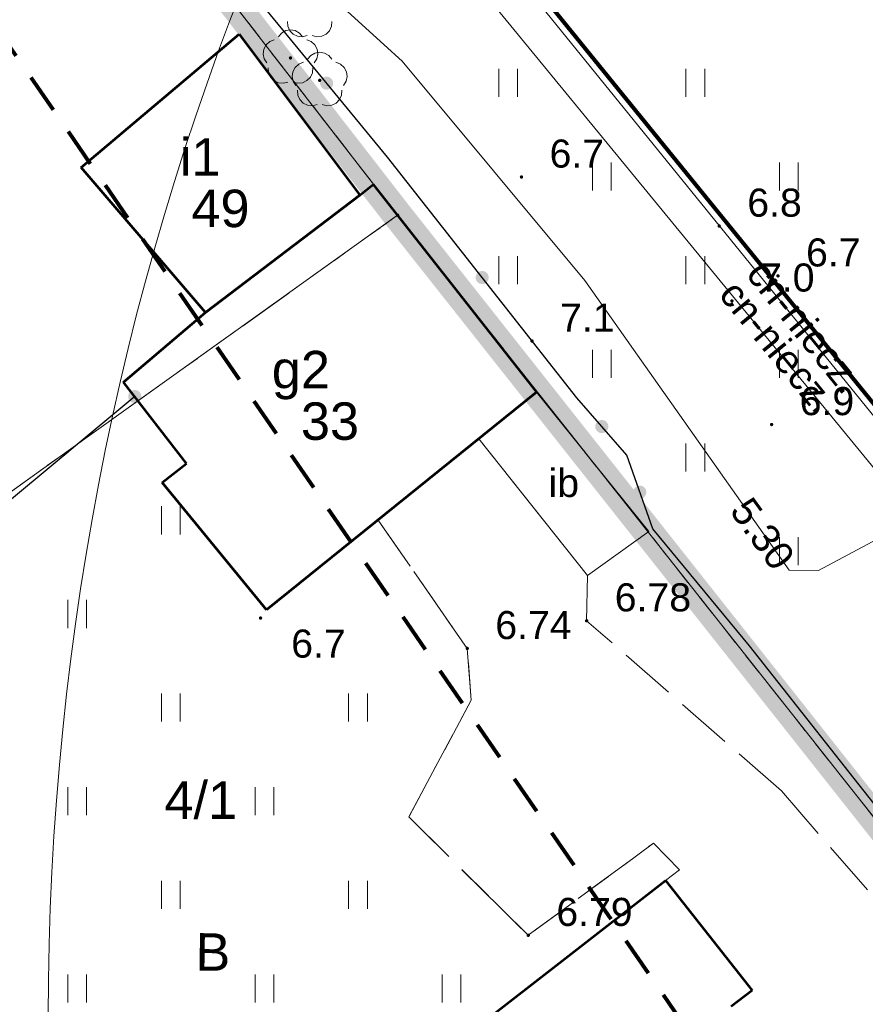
# Model space of a CAD drawing. Extents: x 5474185 to 5474933, y 5916077 to 5916824.
# Tile 148 of 256: x 5474605 to 5474628, y 5916237 to 5916264. Entities that reach past the tile are written whole.
import ezdxf
from ezdxf.enums import TextEntityAlignment as Align

# ---------------------------------------------------------------- set-up
doc = ezdxf.new("R2010")
doc.units = 0
for name, pattern in [('216-500', [2.5, 1.5, -1]), ('DASHDOT', [1, 0.5, -0.25, 0, -0.25]), ('PRZER1-1', [1, 0.5, -0.5]), ('PRZER2-1', [1.5, 1, -0.5]), ('PRZER3-1', [2, 1.5, -0.5])]:
    doc.linetypes.add(name, pattern=pattern)
doc.layers.add('1-GRAN', color=5, linetype='DASHDOT')
for name, color, linetype, lineweight in [('GEPPGD', 253, 'CONTINUOUS', 18), ('GESBZO', 253, 'CONTINUOUS', 50), ('GESBZO_O', 253, 'CONTINUOUS', 50), ('GESDZI', 253, 'CONTINUOUS', 18), ('GESDZI_O', 253, 'CONTINUOUS', 18), ('GESKKL', 253, 'CONTINUOUS', 18), ('GESUZY', 253, 'CONTINUOUS', 18), ('GESUZY_O', 253, 'CONTINUOUS', 18), ('GSLKOG', 253, 'CONTINUOUS', 35), ('GSPRDL', 253, 'CONTINUOUS', 18), ('GSPWPN', 253, 'CONTINUOUS', 13), ('GSPWPN_O', 253, 'CONTINUOUS', 13), ('GSPWPS', 253, 'CONTINUOUS', 13), ('GSPWPS_O', 253, 'CONTINUOUS', 13), ('GSSIIN', 253, 'CONTINUOUS', 18), ('GSSIIN_O', 253, 'CONTINUOUS', 18), ('GSSKOA', 253, 'CONTINUOUS', 18), ('GSSUTR', 254, 'CONTINUOUS', 18), ('GULCPR', 254, 'CONTINUOUS', 18), ('GULCPR_O', 254, 'CONTINUOUS', 18), ('GULGPR', 254, 'CONTINUOUS', 18), ('GUPPRZ_O', 40, 'CONTINUOUS', 18), ('IS HP zasięg', 251, 'CONTINUOUS', 20), ('IS w', 4, 'CONTINUOUS', 60), ('Sieć wodociągowa', 253, 'CONTINUOUS', 40)]:
    doc.layers.add(name, color=color, linetype=linetype, lineweight=lineweight)
doc.styles.add('Arial', font='arial.ttf')

msp = doc.modelspace()

# ---------------------------------------------------------------- hatches: boundary and pattern name
at = {"layer": 'GEPPGD'}
msp.add_hatch(color=256, dxfattribs=at).paths.add_polyline_path([(5474615.29, 5916258.255), (5474615.276094, 5916258.257202), (5474615.26355, 5916258.263594), (5474615.253594, 5916258.27355), (5474615.247202, 5916258.286094), (5474615.245, 5916258.3), (5474615.247202, 5916258.313906), (5474615.253594, 5916258.32645), (5474615.26355, 5916258.336406), (5474615.276094, 5916258.342798), (5474615.29, 5916258.345), (5474615.303906, 5916258.342798), (5474615.31645, 5916258.336406), (5474615.326406, 5916258.32645), (5474615.332798, 5916258.313906), (5474615.335, 5916258.3), (5474615.332798, 5916258.286094), (5474615.326406, 5916258.27355), (5474615.31645, 5916258.263594), (5474615.303906, 5916258.257202)])
at = {"layer": 'GSLKOG'}
for points in [[(5474613.378066, 5916261.650821), (5474613.333563, 5916261.661139), (5474613.293245, 5916261.682624), (5474613.259863, 5916261.713811), (5474613.23569, 5916261.752576), (5474613.222374, 5916261.796277), (5474613.220821, 5916261.841934), (5474613.231139, 5916261.886437), (5474613.252624, 5916261.926755), (5474613.283811, 5916261.960137), (5474613.322576, 5916261.98431), (5474613.366277, 5916261.997626), (5474613.411934, 5916261.999179), (5474613.456437, 5916261.988861), (5474613.496755, 5916261.967376), (5474613.530137, 5916261.936189), (5474613.55431, 5916261.897424), (5474613.567626, 5916261.853723), (5474613.569179, 5916261.808066), (5474613.558861, 5916261.763563), (5474613.537376, 5916261.723245), (5474613.506189, 5916261.689863), (5474613.467424, 5916261.66569), (5474613.423723, 5916261.652374)], [(5474613.378066, 5916261.650821), (5474613.333563, 5916261.661139), (5474613.293245, 5916261.682624), (5474613.259863, 5916261.713811), (5474613.23569, 5916261.752576), (5474613.222374, 5916261.796277), (5474613.220821, 5916261.841934), (5474613.231139, 5916261.886437), (5474613.252624, 5916261.926755), (5474613.283811, 5916261.960137), (5474613.322576, 5916261.98431), (5474613.366277, 5916261.997626), (5474613.411934, 5916261.999179), (5474613.456437, 5916261.988861), (5474613.496755, 5916261.967376), (5474613.530137, 5916261.936189), (5474613.55431, 5916261.897424), (5474613.567626, 5916261.853723), (5474613.569179, 5916261.808066), (5474613.558861, 5916261.763563), (5474613.537376, 5916261.723245), (5474613.506189, 5916261.689863), (5474613.467424, 5916261.66569), (5474613.423723, 5916261.652374)], [(5474617.529281, 5916256.46123), (5474617.485012, 5916256.472515), (5474617.445172, 5916256.494871), (5474617.412476, 5916256.526777), (5474617.389152, 5916256.566059), (5474617.37679, 5916256.610039), (5474617.37623, 5916256.655719), (5474617.387515, 5916256.699988), (5474617.409871, 5916256.739828), (5474617.441777, 5916256.772524), (5474617.481059, 5916256.795848), (5474617.525039, 5916256.80821), (5474617.570719, 5916256.80877), (5474617.614988, 5916256.797485), (5474617.654828, 5916256.775129), (5474617.687524, 5916256.743223), (5474617.710848, 5916256.703941), (5474617.72321, 5916256.659961), (5474617.72377, 5916256.614281), (5474617.712485, 5916256.570012), (5474617.690129, 5916256.530172), (5474617.658223, 5916256.497476), (5474617.618941, 5916256.474152), (5474617.574961, 5916256.46179)], [(5474617.529281, 5916256.46123), (5474617.485012, 5916256.472515), (5474617.445172, 5916256.494871), (5474617.412476, 5916256.526777), (5474617.389152, 5916256.566059), (5474617.37679, 5916256.610039), (5474617.37623, 5916256.655719), (5474617.387515, 5916256.699988), (5474617.409871, 5916256.739828), (5474617.441777, 5916256.772524), (5474617.481059, 5916256.795848), (5474617.525039, 5916256.80821), (5474617.570719, 5916256.80877), (5474617.614988, 5916256.797485), (5474617.654828, 5916256.775129), (5474617.687524, 5916256.743223), (5474617.710848, 5916256.703941), (5474617.72321, 5916256.659961), (5474617.72377, 5916256.614281), (5474617.712485, 5916256.570012), (5474617.690129, 5916256.530172), (5474617.658223, 5916256.497476), (5474617.618941, 5916256.474152), (5474617.574961, 5916256.46179)], [(5474608.254048, 5916253.285728), (5474608.209487, 5916253.295796), (5474608.169049, 5916253.317053), (5474608.135492, 5916253.348051), (5474608.111101, 5916253.386679), (5474608.097538, 5916253.430304), (5474608.095728, 5916253.475952), (5474608.105796, 5916253.520513), (5474608.127053, 5916253.560951), (5474608.158051, 5916253.594508), (5474608.196679, 5916253.618899), (5474608.240304, 5916253.632462), (5474608.285952, 5916253.634272), (5474608.330513, 5916253.624204), (5474608.370951, 5916253.602947), (5474608.404508, 5916253.571949), (5474608.428899, 5916253.533321), (5474608.442462, 5916253.489696), (5474608.444272, 5916253.444048), (5474608.434204, 5916253.399487), (5474608.412947, 5916253.359049), (5474608.381949, 5916253.325492), (5474608.343321, 5916253.301101), (5474608.299696, 5916253.287538)], [(5474620.732792, 5916252.480426), (5474620.688025, 5916252.489535), (5474620.647141, 5916252.509919), (5474620.612925, 5916252.54019), (5474620.587711, 5916252.578285), (5474620.573215, 5916252.621609), (5474620.570426, 5916252.667208), (5474620.579535, 5916252.711975), (5474620.599919, 5916252.752859), (5474620.63019, 5916252.787075), (5474620.668285, 5916252.812289), (5474620.711609, 5916252.826785), (5474620.757208, 5916252.829574), (5474620.801975, 5916252.820465), (5474620.842859, 5916252.800081), (5474620.877075, 5916252.76981), (5474620.902289, 5916252.731715), (5474620.916785, 5916252.688391), (5474620.919574, 5916252.642792), (5474620.910465, 5916252.598025), (5474620.890081, 5916252.557141), (5474620.85981, 5916252.522925), (5474620.821715, 5916252.497711), (5474620.778391, 5916252.483215)], [(5474620.732792, 5916252.480426), (5474620.688025, 5916252.489535), (5474620.647141, 5916252.509919), (5474620.612925, 5916252.54019), (5474620.587711, 5916252.578285), (5474620.573215, 5916252.621609), (5474620.570426, 5916252.667208), (5474620.579535, 5916252.711975), (5474620.599919, 5916252.752859), (5474620.63019, 5916252.787075), (5474620.668285, 5916252.812289), (5474620.711609, 5916252.826785), (5474620.757208, 5916252.829574), (5474620.801975, 5916252.820465), (5474620.842859, 5916252.800081), (5474620.877075, 5916252.76981), (5474620.902289, 5916252.731715), (5474620.916785, 5916252.688391), (5474620.919574, 5916252.642792), (5474620.910465, 5916252.598025), (5474620.890081, 5916252.557141), (5474620.85981, 5916252.522925), (5474620.821715, 5916252.497711), (5474620.778391, 5916252.483215)], [(5474621.773918, 5916250.730554), (5474621.728294, 5916250.732897), (5474621.68483, 5916250.746966), (5474621.64649, 5916250.771807), (5474621.615885, 5916250.805724), (5474621.595101, 5916250.846406), (5474621.585554, 5916250.891082), (5474621.587897, 5916250.936706), (5474621.601966, 5916250.98017), (5474621.626807, 5916251.01851), (5474621.660724, 5916251.049115), (5474621.701406, 5916251.069899), (5474621.746082, 5916251.079446), (5474621.791706, 5916251.077103), (5474621.83517, 5916251.063034), (5474621.87351, 5916251.038193), (5474621.904115, 5916251.004276), (5474621.924899, 5916250.963594), (5474621.934446, 5916250.918918), (5474621.932103, 5916250.873294), (5474621.918034, 5916250.82983), (5474621.893193, 5916250.79149), (5474621.859276, 5916250.760885), (5474621.818594, 5916250.740101)], [(5474621.773918, 5916250.730554), (5474621.728294, 5916250.732897), (5474621.68483, 5916250.746966), (5474621.64649, 5916250.771807), (5474621.615885, 5916250.805724), (5474621.595101, 5916250.846406), (5474621.585554, 5916250.891082), (5474621.587897, 5916250.936706), (5474621.601966, 5916250.98017), (5474621.626807, 5916251.01851), (5474621.660724, 5916251.049115), (5474621.701406, 5916251.069899), (5474621.746082, 5916251.079446), (5474621.791706, 5916251.077103), (5474621.83517, 5916251.063034), (5474621.87351, 5916251.038193), (5474621.904115, 5916251.004276), (5474621.924899, 5916250.963594), (5474621.934446, 5916250.918918), (5474621.932103, 5916250.873294), (5474621.918034, 5916250.82983), (5474621.893193, 5916250.79149), (5474621.859276, 5916250.760885), (5474621.818594, 5916250.740101)], [(5474623.383495, 5916248.18578), (5474623.338966, 5916248.195989), (5474623.298596, 5916248.217374), (5474623.265137, 5916248.248479), (5474623.240869, 5916248.287184), (5474623.227445, 5916248.330851), (5474623.22578, 5916248.376505), (5474623.235989, 5916248.421034), (5474623.257374, 5916248.461404), (5474623.288479, 5916248.494863), (5474623.327184, 5916248.519131), (5474623.370851, 5916248.532555), (5474623.416505, 5916248.53422), (5474623.461034, 5916248.524011), (5474623.501404, 5916248.502626), (5474623.534863, 5916248.471521), (5474623.559131, 5916248.432816), (5474623.572555, 5916248.389149), (5474623.57422, 5916248.343495), (5474623.564011, 5916248.298966), (5474623.542626, 5916248.258596), (5474623.511521, 5916248.225137), (5474623.472816, 5916248.200869), (5474623.429149, 5916248.187445)], [(5474623.383495, 5916248.18578), (5474623.338966, 5916248.195989), (5474623.298596, 5916248.217374), (5474623.265137, 5916248.248479), (5474623.240869, 5916248.287184), (5474623.227445, 5916248.330851), (5474623.22578, 5916248.376505), (5474623.235989, 5916248.421034), (5474623.257374, 5916248.461404), (5474623.288479, 5916248.494863), (5474623.327184, 5916248.519131), (5474623.370851, 5916248.532555), (5474623.416505, 5916248.53422), (5474623.461034, 5916248.524011), (5474623.501404, 5916248.502626), (5474623.534863, 5916248.471521), (5474623.559131, 5916248.432816), (5474623.572555, 5916248.389149), (5474623.57422, 5916248.343495), (5474623.564011, 5916248.298966), (5474623.542626, 5916248.258596), (5474623.511521, 5916248.225137), (5474623.472816, 5916248.200869), (5474623.429149, 5916248.187445)], [(5474627.373001, 5916243.196297), (5474627.328724, 5916243.207546), (5474627.288866, 5916243.229871), (5474627.256144, 5916243.26175), (5474627.232789, 5916243.301013), (5474627.220391, 5916243.344983), (5474627.219795, 5916243.390663), (5474627.231044, 5916243.434941), (5474627.253369, 5916243.474799), (5474627.285249, 5916243.507521), (5474627.324511, 5916243.530876), (5474627.368481, 5916243.543274), (5474627.414161, 5916243.543869), (5474627.458439, 5916243.532621), (5474627.498297, 5916243.510296), (5474627.531019, 5916243.478416), (5474627.554374, 5916243.439154), (5474627.566772, 5916243.395183), (5474627.567368, 5916243.349503), (5474627.556119, 5916243.305226), (5474627.533794, 5916243.265368), (5474627.501914, 5916243.232646), (5474627.462652, 5916243.209291), (5474627.418682, 5916243.196893)], [(5474627.373001, 5916243.196297), (5474627.328724, 5916243.207546), (5474627.288866, 5916243.229871), (5474627.256144, 5916243.26175), (5474627.232789, 5916243.301013), (5474627.220391, 5916243.344983), (5474627.219795, 5916243.390663), (5474627.231044, 5916243.434941), (5474627.253369, 5916243.474799), (5474627.285249, 5916243.507521), (5474627.324511, 5916243.530876), (5474627.368481, 5916243.543274), (5474627.414161, 5916243.543869), (5474627.458439, 5916243.532621), (5474627.498297, 5916243.510296), (5474627.531019, 5916243.478416), (5474627.554374, 5916243.439154), (5474627.566772, 5916243.395183), (5474627.567368, 5916243.349503), (5474627.556119, 5916243.305226), (5474627.533794, 5916243.265368), (5474627.501914, 5916243.232646), (5474627.462652, 5916243.209291), (5474627.418682, 5916243.196893)]]:
    msp.add_hatch(color=256, dxfattribs=at).paths.add_polyline_path(points)
at = {"layer": 'GSPRDL'}
for points in [[(5474612.43, 5916262.455), (5474612.416094, 5916262.457202), (5474612.40355, 5916262.463594), (5474612.393594, 5916262.47355), (5474612.387202, 5916262.486094), (5474612.385, 5916262.5), (5474612.387202, 5916262.513906), (5474612.393594, 5916262.52645), (5474612.40355, 5916262.536406), (5474612.416094, 5916262.542798), (5474612.43, 5916262.545), (5474612.443906, 5916262.542798), (5474612.45645, 5916262.536406), (5474612.466406, 5916262.52645), (5474612.472798, 5916262.513906), (5474612.475, 5916262.5), (5474612.472798, 5916262.486094), (5474612.466406, 5916262.47355), (5474612.45645, 5916262.463594), (5474612.443906, 5916262.457202)], [(5474613.21, 5916261.855), (5474613.196094, 5916261.857202), (5474613.18355, 5916261.863594), (5474613.173594, 5916261.87355), (5474613.167202, 5916261.886094), (5474613.165, 5916261.9), (5474613.167202, 5916261.913906), (5474613.173594, 5916261.92645), (5474613.18355, 5916261.936406), (5474613.196094, 5916261.942798), (5474613.21, 5916261.945), (5474613.223906, 5916261.942798), (5474613.23645, 5916261.936406), (5474613.246406, 5916261.92645), (5474613.252798, 5916261.913906), (5474613.255, 5916261.9), (5474613.252798, 5916261.886094), (5474613.246406, 5916261.87355), (5474613.23645, 5916261.863594), (5474613.223906, 5916261.857202)]]:
    msp.add_hatch(color=256, dxfattribs=at).paths.add_polyline_path(points)
at = {"layer": 'GSPWPN'}
for points in [[(5474618.6, 5916259.275), (5474618.588353, 5916259.276533), (5474618.5775, 5916259.281029), (5474618.56818, 5916259.28818), (5474618.561029, 5916259.2975), (5474618.556533, 5916259.308353), (5474618.555, 5916259.32), (5474618.556533, 5916259.331647), (5474618.561029, 5916259.3425), (5474618.56818, 5916259.35182), (5474618.5775, 5916259.358971), (5474618.588353, 5916259.363467), (5474618.6, 5916259.365), (5474618.611647, 5916259.363467), (5474618.6225, 5916259.358971), (5474618.63182, 5916259.35182), (5474618.638971, 5916259.3425), (5474618.643467, 5916259.331647), (5474618.645, 5916259.32), (5474618.643467, 5916259.308353), (5474618.638971, 5916259.2975), (5474618.63182, 5916259.28818), (5474618.6225, 5916259.281029), (5474618.611647, 5916259.276533)], [(5474623.88, 5916257.965), (5474623.868353, 5916257.966533), (5474623.8575, 5916257.971029), (5474623.84818, 5916257.97818), (5474623.841029, 5916257.9875), (5474623.836533, 5916257.998353), (5474623.835, 5916258.01), (5474623.836533, 5916258.021647), (5474623.841029, 5916258.0325), (5474623.84818, 5916258.04182), (5474623.8575, 5916258.048971), (5474623.868353, 5916258.053467), (5474623.88, 5916258.055), (5474623.891647, 5916258.053467), (5474623.9025, 5916258.048971), (5474623.91182, 5916258.04182), (5474623.918971, 5916258.0325), (5474623.923467, 5916258.021647), (5474623.925, 5916258.01), (5474623.923467, 5916257.998353), (5474623.918971, 5916257.9875), (5474623.91182, 5916257.97818), (5474623.9025, 5916257.971029), (5474623.891647, 5916257.966533)], [(5474625.45, 5916256.635), (5474625.438353, 5916256.636533), (5474625.4275, 5916256.641029), (5474625.41818, 5916256.64818), (5474625.411029, 5916256.6575), (5474625.406533, 5916256.668353), (5474625.405, 5916256.68), (5474625.406533, 5916256.691647), (5474625.411029, 5916256.7025), (5474625.41818, 5916256.71182), (5474625.4275, 5916256.718971), (5474625.438353, 5916256.723467), (5474625.45, 5916256.725), (5474625.461647, 5916256.723467), (5474625.4725, 5916256.718971), (5474625.48182, 5916256.71182), (5474625.488971, 5916256.7025), (5474625.493467, 5916256.691647), (5474625.495, 5916256.68), (5474625.493467, 5916256.668353), (5474625.488971, 5916256.6575), (5474625.48182, 5916256.64818), (5474625.4725, 5916256.641029), (5474625.461647, 5916256.636533)], [(5474624.22, 5916255.965), (5474624.208353, 5916255.966533), (5474624.1975, 5916255.971029), (5474624.18818, 5916255.97818), (5474624.181029, 5916255.9875), (5474624.176533, 5916255.998353), (5474624.175, 5916256.01), (5474624.176533, 5916256.021647), (5474624.181029, 5916256.0325), (5474624.18818, 5916256.04182), (5474624.1975, 5916256.048971), (5474624.208353, 5916256.053467), (5474624.22, 5916256.055), (5474624.231647, 5916256.053467), (5474624.2425, 5916256.048971), (5474624.25182, 5916256.04182), (5474624.258971, 5916256.0325), (5474624.263467, 5916256.021647), (5474624.265, 5916256.01), (5474624.263467, 5916255.998353), (5474624.258971, 5916255.9875), (5474624.25182, 5916255.97818), (5474624.2425, 5916255.971029), (5474624.231647, 5916255.966533)], [(5474618.88, 5916254.895), (5474618.868353, 5916254.896533), (5474618.8575, 5916254.901029), (5474618.84818, 5916254.90818), (5474618.841029, 5916254.9175), (5474618.836533, 5916254.928353), (5474618.835, 5916254.94), (5474618.836533, 5916254.951647), (5474618.841029, 5916254.9625), (5474618.84818, 5916254.97182), (5474618.8575, 5916254.978971), (5474618.868353, 5916254.983467), (5474618.88, 5916254.985), (5474618.891647, 5916254.983467), (5474618.9025, 5916254.978971), (5474618.91182, 5916254.97182), (5474618.918971, 5916254.9625), (5474618.923467, 5916254.951647), (5474618.925, 5916254.94), (5474618.923467, 5916254.928353), (5474618.918971, 5916254.9175), (5474618.91182, 5916254.90818), (5474618.9025, 5916254.901029), (5474618.891647, 5916254.896533)], [(5474625.28, 5916252.665), (5474625.268353, 5916252.666533), (5474625.2575, 5916252.671029), (5474625.24818, 5916252.67818), (5474625.241029, 5916252.6875), (5474625.236533, 5916252.698353), (5474625.235, 5916252.71), (5474625.236533, 5916252.721647), (5474625.241029, 5916252.7325), (5474625.24818, 5916252.74182), (5474625.2575, 5916252.748971), (5474625.268353, 5916252.753467), (5474625.28, 5916252.755), (5474625.291647, 5916252.753467), (5474625.3025, 5916252.748971), (5474625.31182, 5916252.74182), (5474625.318971, 5916252.7325), (5474625.323467, 5916252.721647), (5474625.325, 5916252.71), (5474625.323467, 5916252.698353), (5474625.318971, 5916252.6875), (5474625.31182, 5916252.67818), (5474625.3025, 5916252.671029), (5474625.291647, 5916252.666533)], [(5474611.63, 5916247.495), (5474611.618353, 5916247.496533), (5474611.6075, 5916247.501029), (5474611.59818, 5916247.50818), (5474611.591029, 5916247.5175), (5474611.586533, 5916247.528353), (5474611.585, 5916247.54), (5474611.586533, 5916247.551647), (5474611.591029, 5916247.5625), (5474611.59818, 5916247.57182), (5474611.6075, 5916247.578971), (5474611.618353, 5916247.583467), (5474611.63, 5916247.585), (5474611.641647, 5916247.583467), (5474611.6525, 5916247.578971), (5474611.66182, 5916247.57182), (5474611.668971, 5916247.5625), (5474611.673467, 5916247.551647), (5474611.675, 5916247.54), (5474611.673467, 5916247.528353), (5474611.668971, 5916247.5175), (5474611.66182, 5916247.50818), (5474611.6525, 5916247.501029), (5474611.641647, 5916247.496533)]]:
    msp.add_hatch(color=256, dxfattribs=at).paths.add_polyline_path(points)
at = {"layer": 'GSPWPS'}
for points in [[(5474620.34, 5916247.425), (5474620.328353, 5916247.426533), (5474620.3175, 5916247.431029), (5474620.30818, 5916247.43818), (5474620.301029, 5916247.4475), (5474620.296533, 5916247.458353), (5474620.295, 5916247.47), (5474620.296533, 5916247.481647), (5474620.301029, 5916247.4925), (5474620.30818, 5916247.50182), (5474620.3175, 5916247.508971), (5474620.328353, 5916247.513467), (5474620.34, 5916247.515), (5474620.351647, 5916247.513467), (5474620.3625, 5916247.508971), (5474620.37182, 5916247.50182), (5474620.378971, 5916247.4925), (5474620.383467, 5916247.481647), (5474620.385, 5916247.47), (5474620.383467, 5916247.458353), (5474620.378971, 5916247.4475), (5474620.37182, 5916247.43818), (5474620.3625, 5916247.431029), (5474620.351647, 5916247.426533)], [(5474617.15, 5916246.685), (5474617.138353, 5916246.686533), (5474617.1275, 5916246.691029), (5474617.11818, 5916246.69818), (5474617.111029, 5916246.7075), (5474617.106533, 5916246.718353), (5474617.105, 5916246.73), (5474617.106533, 5916246.741647), (5474617.111029, 5916246.7525), (5474617.11818, 5916246.76182), (5474617.1275, 5916246.768971), (5474617.138353, 5916246.773467), (5474617.15, 5916246.775), (5474617.161647, 5916246.773467), (5474617.1725, 5916246.768971), (5474617.18182, 5916246.76182), (5474617.188971, 5916246.7525), (5474617.193467, 5916246.741647), (5474617.195, 5916246.73), (5474617.193467, 5916246.718353), (5474617.188971, 5916246.7075), (5474617.18182, 5916246.69818), (5474617.1725, 5916246.691029), (5474617.161647, 5916246.686533)], [(5474618.78, 5916239.025), (5474618.768353, 5916239.026533), (5474618.7575, 5916239.031029), (5474618.74818, 5916239.03818), (5474618.741029, 5916239.0475), (5474618.736533, 5916239.058353), (5474618.735, 5916239.07), (5474618.736533, 5916239.081647), (5474618.741029, 5916239.0925), (5474618.74818, 5916239.10182), (5474618.7575, 5916239.108971), (5474618.768353, 5916239.113467), (5474618.78, 5916239.115), (5474618.791647, 5916239.113467), (5474618.8025, 5916239.108971), (5474618.81182, 5916239.10182), (5474618.818971, 5916239.0925), (5474618.823467, 5916239.081647), (5474618.825, 5916239.07), (5474618.823467, 5916239.058353), (5474618.818971, 5916239.0475), (5474618.81182, 5916239.03818), (5474618.8025, 5916239.031029), (5474618.791647, 5916239.026533)]]:
    msp.add_hatch(color=256, dxfattribs=at).paths.add_polyline_path(points)

# ---------------------------------------------------------------- linework, layer by layer
at = {"layer": '1-GRAN', "ltscale": 5, "const_width": 0.8, "elevation": 10.08}
msp.add_lwpolyline([(5474751.83, 5916275.64), (5474751.14, 5916273.94), (5474644.79, 5916221), (5474615.29, 5916258.3), (5474592.4, 5916287.8), (5474563.35, 5916264.64), (5474560.03, 5916268.81), (5474550.58, 5916262.91), (5474454.86, 5916375.82)], dxfattribs=at)
at = {"layer": 'GESBZO', "linetype": 'Continuous', "lineweight": 53}
for p, q in [((5474606.84, 5916259.57, 10.18), (5474611.06, 5916263.13, 10.18)), ((5474611.06, 5916263.13, 10.18), (5474614.28, 5916258.83, 10.18)), ((5474610.16, 5916255.7, 10.18), (5474606.84, 5916259.57, 10.18)), ((5474614.28, 5916258.83, 10.18), (5474614.64, 5916259.12, 10.18)), ((5474614.64, 5916259.12, 10.18), (5474619, 5916253.57, 10.18)), ((5474610.16, 5916255.7, 10.18), (5474614.28, 5916258.83, 10.18)), ((5474614.28, 5916258.83, 10.18), (5474610.16, 5916255.7, 10.18)), ((5474607.97, 5916253.84, 10.18), (5474610.16, 5916255.7, 10.18)), ((5474609.65, 5916251.67, 10.18), (5474607.97, 5916253.84, 10.18)), ((5474619, 5916253.57, 10.18), (5474611.79, 5916247.76, 10.18)), ((5474609, 5916251.16, 10.18), (5474609.65, 5916251.67, 10.18)), ((5474611.79, 5916247.76, 10.18), (5474609, 5916251.16, 10.18)), ((5474615.67, 5916235.28, 10.18), (5474622.45, 5916240.53, 10.18)), ((5474622.45, 5916240.53, 10.18), (5474624.76, 5916237.6, 10.18)), ((5474624.76, 5916237.6, 10.18), (5474624.2, 5916237.17, 10.18))]:
    msp.add_line(p, q, dxfattribs=at)
at = {"layer": 'GESDZI', "linetype": 'Continuous', "lineweight": 13}
for p, q in [((5474615.29, 5916258.3, 10.22), (5474592.4, 5916287.8, 10.22)), ((5474592.4, 5916287.8, 10.22), (5474615.29, 5916258.3, 10.22)), ((5474596.52, 5916244.88, 10.22), (5474615.29, 5916258.3, 10.22)), ((5474615.29, 5916258.3, 10.22), (5474596.52, 5916244.88, 10.22)), ((5474615.29, 5916258.3, 10.22), (5474644.79, 5916221, 10.22)), ((5474644.79, 5916221, 10.22), (5474615.29, 5916258.3, 10.22))]:
    msp.add_line(p, q, dxfattribs=at)
at = {"layer": 'GESKKL', "linetype": 'PRZER3-1', "lineweight": 13}
for p, q in [((5474615.29, 5916258.3, 10.06), (5474594.03, 5916285.7, 10.06)), ((5474596.52, 5916244.88, 10.06), (5474615.29, 5916258.3, 10.06))]:
    msp.add_line(p, q, dxfattribs=at)
at = {"layer": 'GESUZY', "linetype": 'PRZER1-1', "lineweight": 13}
for p, q in [((5474615.29, 5916258.3, 10.08), (5474594.03, 5916285.7, 10.08)), ((5474594.03, 5916285.7, 10.08), (5474615.29, 5916258.3, 10.08)), ((5474596.52, 5916244.88, 10.08), (5474615.29, 5916258.3, 10.08)), ((5474615.29, 5916258.3, 10.08), (5474596.52, 5916244.88, 10.08)), ((5474615.29, 5916258.3, 10.08), (5474644.79, 5916221, 10.08)), ((5474644.79, 5916221, 10.08), (5474615.29, 5916258.3, 10.08))]:
    msp.add_line(p, q, dxfattribs=at)
at = {"layer": 'GSLKOG', "linetype": 'Continuous', "lineweight": 30}
for p, q in [((5474615.02, 5916259.85, 10.18), (5474611.77, 5916263.8, 10.18)), ((5474620.08, 5916253.42, 10.18), (5474615.02, 5916259.85, 10.18)), ((5474608.27, 5916253.46, 10.18), (5474597.18, 5916244.23, 10.18)), ((5474621.41, 5916251.89, 10.18), (5474620.08, 5916253.42, 10.18)), ((5474622.11, 5916249.92, 10.18), (5474621.41, 5916251.89, 10.18)), ((5474624.69, 5916246.8, 10.18), (5474622.11, 5916249.92, 10.18)), ((5474634.74, 5916234.05, 10.18), (5474624.69, 5916246.8, 10.18))]:
    msp.add_line(p, q, dxfattribs=at)
at = {"layer": 'GSPRDL', "elevation": 10.12, "flags": 128}
for points in [[(5474612.871227, 5916263.093649), (5474612.745099, 5916263.062488), (5474612.615908, 5916263.076234), (5474612.499161, 5916263.133237), (5474612.408871, 5916263.226655), (5474612.355875, 5916263.345275), (5474612.346535, 5916263.474859)], [(5474613.533465, 5916263.474859), (5474613.524125, 5916263.345275), (5474613.471129, 5916263.226655), (5474613.380839, 5916263.133237), (5474613.264092, 5916263.076234), (5474613.134901, 5916263.062488), (5474613.008773, 5916263.093649)], [(5474612.105723, 5916263.063333), (5474612.189447, 5916263.162679), (5474612.302044, 5916263.227494), (5474612.43, 5916263.25), (5474612.557956, 5916263.227494), (5474612.670553, 5916263.162679), (5474612.754277, 5916263.063333)], [(5474611.794031, 5916262.365674), (5474611.72542, 5916262.475999), (5474611.698571, 5916262.603115), (5474611.716708, 5916262.731763), (5474611.777652, 5916262.846501), (5474611.87409, 5916262.933559), (5474611.994445, 5916262.982485)], [(5474612.865555, 5916262.982485), (5474612.98591, 5916262.933559), (5474613.082348, 5916262.846501), (5474613.143292, 5916262.731763), (5474613.161429, 5916262.603115), (5474613.13458, 5916262.475999), (5474613.065969, 5916262.365674)], [(5474612.885723, 5916262.463333), (5474612.969447, 5916262.562679), (5474613.082044, 5916262.627494), (5474613.21, 5916262.65), (5474613.337956, 5916262.627494), (5474613.450553, 5916262.562679), (5474613.534277, 5916262.463333)], [(5474612.574031, 5916261.765674), (5474612.50542, 5916261.875999), (5474612.478571, 5916262.003115), (5474612.496708, 5916262.131763), (5474612.557652, 5916262.246501), (5474612.65409, 5916262.333559), (5474612.774445, 5916262.382485)], [(5474613.645555, 5916262.382485), (5474613.76591, 5916262.333559), (5474613.862348, 5916262.246501), (5474613.923292, 5916262.131763), (5474613.941429, 5916262.003115), (5474613.91458, 5916261.875999), (5474613.845969, 5916261.765674)], [(5474612.361227, 5916261.853649), (5474612.235099, 5916261.822488), (5474612.105908, 5916261.836234), (5474611.989161, 5916261.893237), (5474611.898871, 5916261.986655), (5474611.845875, 5916262.105275), (5474611.836535, 5916262.234859)], [(5474613.023465, 5916262.234859), (5474613.014125, 5916262.105275), (5474612.961129, 5916261.986655), (5474612.870839, 5916261.893237), (5474612.754092, 5916261.836234), (5474612.624901, 5916261.822488), (5474612.498773, 5916261.853649)], [(5474613.141227, 5916261.253649), (5474613.015099, 5916261.222488), (5474612.885908, 5916261.236234), (5474612.769161, 5916261.293237), (5474612.678871, 5916261.386655), (5474612.625875, 5916261.505275), (5474612.616535, 5916261.634859)], [(5474613.803465, 5916261.634859), (5474613.794125, 5916261.505275), (5474613.741129, 5916261.386655), (5474613.650839, 5916261.293237), (5474613.534092, 5916261.236234), (5474613.404901, 5916261.222488), (5474613.278773, 5916261.253649)]]:
    msp.add_lwpolyline(points, dxfattribs=at)
at = {"layer": 'GSSIIN', "linetype": 'Continuous', "lineweight": 13}
for p, q in [((5474617.46, 5916252.33, 10.18), (5474619, 5916253.57, 10.18)), ((5474619, 5916253.57, 10.18), (5474622, 5916249.85, 10.18)), ((5474620.36, 5916248.68, 10.18), (5474617.46, 5916252.33, 10.18)), ((5474622, 5916249.85, 10.18), (5474620.36, 5916248.68, 10.18))]:
    msp.add_line(p, q, dxfattribs=at)
at = {"layer": 'GSSKOA', "linetype": 'PRZER3-1', "lineweight": 13}
for p, q in [((5474617.46, 5916252.33, 10.18), (5474614.77, 5916250.16, 10.18)), ((5474620.36, 5916248.68, 10.18), (5474617.46, 5916252.33, 10.18)), ((5474614.77, 5916250.16, 10.18), (5474617.15, 5916246.73, 10.18)), ((5474620.34, 5916247.47, 10.18), (5474620.36, 5916248.68, 10.18)), ((5474625.54, 5916242.93, 10.18), (5474620.34, 5916247.47, 10.18)), ((5474617.15, 5916246.73, 10.18), (5474617.26, 5916245.35, 10.18)), ((5474617.26, 5916245.35, 10.18), (5474615.59, 5916242.23, 10.18)), ((5474630.46, 5916237.26, 10.18), (5474625.54, 5916242.93, 10.18)), ((5474615.59, 5916242.23, 10.18), (5474618.78, 5916239.07, 10.18)), ((5474618.78, 5916239.07, 10.18), (5474622.13, 5916241.53, 10.18)), ((5474622.13, 5916241.53, 10.18), (5474622.82, 5916240.82, 10.18)), ((5474622.82, 5916240.82, 10.18), (5474622.45, 5916240.53, 10.18)), ((5474622.45, 5916240.53, 10.18), (5474624.76, 5916237.6, 10.18)), ((5474624.76, 5916237.6, 10.18), (5474624.2, 5916237.17, 10.18))]:
    msp.add_line(p, q, dxfattribs=at)
at = {"layer": 'GSSUTR', "linetype": 'PRZER2-1', "lineweight": 13}
for p, q in [((5474608.27, 5916253.46, 10.1), (5474597.2, 5916244.24, 10.1)), ((5474614.77, 5916250.16, 10.1), (5474611.79, 5916247.76, 10.1)), ((5474617.15, 5916246.73, 10.1), (5474614.77, 5916250.16, 10.1)), ((5474617.26, 5916245.35, 10.1), (5474617.15, 5916246.73, 10.1)), ((5474615.59, 5916242.23, 10.1), (5474617.26, 5916245.35, 10.1)), ((5474618.78, 5916239.07, 10.1), (5474615.59, 5916242.23, 10.1)), ((5474622.13, 5916241.53, 10.1), (5474618.78, 5916239.07, 10.1)), ((5474622.82, 5916240.82, 10.1), (5474622.13, 5916241.53, 10.1))]:
    msp.add_line(p, q, dxfattribs=at)
at = {"layer": 'GSSUTR', "elevation": 10.1, "flags": 128}
for points in [[(5474617.99334, 5916262.205848), (5474617.99334, 5916261.455848)], [(5474618.49334, 5916261.455848), (5474618.49334, 5916262.205848)], [(5474622.99334, 5916262.205848), (5474622.99334, 5916261.455848)], [(5474623.49334, 5916261.455848), (5474623.49334, 5916262.205848)], [(5474620.49334, 5916259.705848), (5474620.49334, 5916258.955848)], [(5474620.99334, 5916258.955848), (5474620.99334, 5916259.705848)], [(5474625.49334, 5916259.705848), (5474625.49334, 5916258.955848)], [(5474625.99334, 5916258.955848), (5474625.99334, 5916259.705848)], [(5474617.99334, 5916257.205848), (5474617.99334, 5916256.455848)], [(5474618.49334, 5916256.455848), (5474618.49334, 5916257.205848)], [(5474622.99334, 5916257.205848), (5474622.99334, 5916256.455848)], [(5474623.49334, 5916256.455848), (5474623.49334, 5916257.205848)], [(5474620.49334, 5916254.705848), (5474620.49334, 5916253.955848)], [(5474620.99334, 5916253.955848), (5474620.99334, 5916254.705848)], [(5474625.49334, 5916254.705848), (5474625.49334, 5916253.955848)], [(5474625.99334, 5916253.955848), (5474625.99334, 5916254.705848)], [(5474622.99334, 5916252.205849), (5474622.99334, 5916251.455848)], [(5474623.49334, 5916251.455848), (5474623.49334, 5916252.205849)], [(5474608.98334, 5916250.525783), (5474608.98334, 5916249.775783)], [(5474609.48334, 5916249.775783), (5474609.48334, 5916250.525783)], [(5474625.49334, 5916249.705848), (5474625.49334, 5916248.955848)], [(5474625.99334, 5916248.955848), (5474625.99334, 5916249.705848)], [(5474606.48334, 5916248.025783), (5474606.48334, 5916247.275783)], [(5474606.98334, 5916247.275783), (5474606.98334, 5916248.025783)], [(5474608.98334, 5916245.525783), (5474608.98334, 5916244.775783)], [(5474609.48334, 5916244.775783), (5474609.48334, 5916245.525783)], [(5474613.98334, 5916245.525783), (5474613.98334, 5916244.775783)], [(5474614.48334, 5916244.775783), (5474614.48334, 5916245.525783)], [(5474606.48334, 5916243.025783), (5474606.48334, 5916242.275783)], [(5474606.98334, 5916242.275783), (5474606.98334, 5916243.025783)], [(5474611.48334, 5916243.025783), (5474611.48334, 5916242.275783)], [(5474611.98334, 5916242.275783), (5474611.98334, 5916243.025783)], [(5474608.98334, 5916240.525783), (5474608.98334, 5916239.775783)], [(5474609.48334, 5916239.775783), (5474609.48334, 5916240.525783)], [(5474613.98334, 5916240.525783), (5474613.98334, 5916239.775783)], [(5474614.48334, 5916239.775783), (5474614.48334, 5916240.525783)], [(5474606.48334, 5916238.025783), (5474606.48334, 5916237.275783)], [(5474606.98334, 5916237.275783), (5474606.98334, 5916238.025783)], [(5474611.48334, 5916238.025783), (5474611.48334, 5916237.275783)], [(5474611.98334, 5916237.275783), (5474611.98334, 5916238.025783)], [(5474616.48334, 5916238.025783), (5474616.48334, 5916237.275783)], [(5474616.98334, 5916237.275783), (5474616.98334, 5916238.025783)]]:
    msp.add_lwpolyline(points, dxfattribs=at)
at = {"layer": 'GULCPR', "linetype": 'Continuous', "lineweight": 18, "elevation": 10.14, "flags": 128}
for points in [[(5474615.54, 5916268.31), (5474636.69, 5916242.23)], [(5474614.76, 5916267.69), (5474636.03, 5916241.78)]]:
    msp.add_lwpolyline(points, dxfattribs=at)
at = {"layer": 'GULGPR', "linetype": 'Continuous', "lineweight": 13}
for p, q in [((5474672.77, 5916273.46, 10.14), (5474626.53, 5916248.81, 10.14)), ((5474615.41, 5916262.41, 10.14), (5474613.3, 5916264.34, 10.14)), ((5474620.29, 5916256.56, 10.14), (5474615.41, 5916262.41, 10.14)), ((5474625.75, 5916248.82, 10.14), (5474620.29, 5916256.56, 10.14)), ((5474626.53, 5916248.81, 10.14), (5474625.75, 5916248.82, 10.14))]:
    msp.add_line(p, q, dxfattribs=at)
at = {"layer": 'IS HP zasięg', "lineweight": 20, "ltscale": 0.7}
msp.add_circle((5474618.317819, 5916309.855134, 10.16), 75, dxfattribs=at)
at = {"layer": 'IS HP zasięg', "lineweight": 15, "ltscale": 0.7}
msp.add_circle((5474680.96, 5916236.9), 75, dxfattribs=at)
msp.add_circle((5474680.96, 5916236.9), 75, dxfattribs=at)
at = {"layer": 'IS w', "lineweight": 80, "ltscale": 0.7}
msp.add_line((5474636.292731, 5916243.037395, 10.14), (5474592.694059, 5916296.798782, 10.14), dxfattribs=at)
at = {"layer": 'Sieć wodociągowa', "linetype": '216-500', "lineweight": 80, "ltscale": 0.7, "flags": 128}
msp.add_lwpolyline([(5474639.869806, 5916212.126617), (5474591.959812, 5916281.625874), (5474551.712383, 5916254.056825), (5474329.196562, 5916529.052215), (5474464.624498, 5916643.592803), (5474589.816575, 5916486.173867), (5474604.985748, 5916472.173823), (5474772.523912, 5916261.364361), (5474653.387527, 5916193.483494), (5474639.869806, 5916212.126617)], close=True, dxfattribs=at)

# ---------------------------------------------------------------- texts
at = {"layer": 'GESBZO_O', "linetype": 'Continuous', "lineweight": 0, "style": 'Arial'}
for s, p in [('i1', (5474610.56, 5916259.356041, 10.8)), ('g2', (5474613.485, 5916253.675953, 10.8))]:
    msp.add_text(s, height=1, dxfattribs=at).set_placement(p, align=Align.RIGHT)
for s, p in [('49', (5474610.56, 5916257.981041, 10.8)), ('33', (5474613.485, 5916252.300953, 10.8))]:
    msp.add_text(s, height=1, dxfattribs=at).set_placement(p, align=Align.CENTER)
at = {"layer": 'GESDZI_O', "linetype": 'Continuous', "lineweight": 0, "style": 'Arial'}
msp.add_text('4/1', height=1, dxfattribs=at).set_placement((5474609.062019, 5916242.180436, 10.8))
at = {"layer": 'GESUZY_O', "linetype": 'Continuous', "lineweight": 0, "style": 'Arial'}
msp.add_text('B', height=1, rotation=359.189999, dxfattribs=at).set_placement((5474609.885781, 5916238.130694, 10.8))
at = {"layer": 'GSPWPN_O', "linetype": 'Continuous', "lineweight": 0, "style": 'Arial'}
for s, p in [('6.7', (5474619.35, 5916259.57, 10.8)), ('6.8', (5474624.63, 5916258.26, 10.8)), ('6.7', (5474626.2, 5916256.93, 10.8)), ('7.0', (5474624.97, 5916256.26, 10.8)), ('7.1', (5474619.63, 5916255.19, 10.8)), ('6.9', (5474626.03, 5916252.96, 10.8)), ('6.7', (5474612.449158, 5916246.484719, 10.8))]:
    msp.add_text(s, height=0.75, dxfattribs=at).set_placement(p)
at = {"layer": 'GSPWPS_O', "linetype": 'Continuous', "lineweight": 0, "style": 'Arial'}
for s, p in [('6.78', (5474621.09, 5916247.72, 10.8)), ('6.74', (5474617.9, 5916246.98, 10.8)), ('6.79', (5474619.53, 5916239.32, 10.8))]:
    msp.add_text(s, height=0.75, dxfattribs=at).set_placement(p)
at = {"layer": 'GSSIIN_O', "linetype": 'Continuous', "lineweight": 0, "style": 'Arial'}
msp.add_text('ib', height=0.75, dxfattribs=at).set_placement((5474619.73, 5916250.775387, 10.8), align=Align.CENTER)
at = {"layer": 'GULCPR_O', "linetype": 'Continuous', "lineweight": 0, "style": 'Arial'}
for rotation, p in [(309.040888, (5474625.887056, 5916255.085145, 10.8)), (309.38321, (5474625.168165, 5916254.548787, 10.8))]:
    msp.add_text('cn-niecz.', height=0.75, rotation=rotation, dxfattribs=at).set_placement(p, align=Align.CENTER)
at = {"layer": 'GUPPRZ_O', "linetype": 'Continuous', "lineweight": 0, "style": 'Arial'}
msp.add_text('5.30', height=0.75, rotation=306.002341, dxfattribs=at).set_placement((5474624.139121, 5916250.400575, 10.8))

doc.saveas('drawing.dxf')
